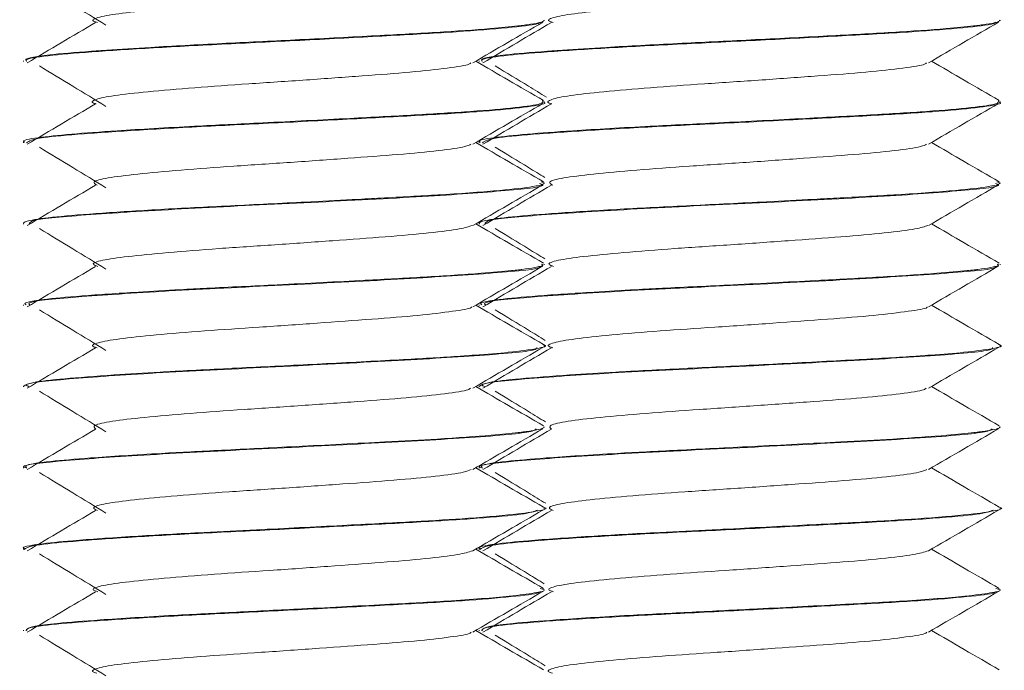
# Model space of a CAD drawing. Header units: millimetres. Extents: x -480 to 1549, y -2911 to -293.
# Tile 99 of 106: x 1374 to 1389, y -346 to -336. Entities that reach past the tile are written whole.
import ezdxf

# ---------------------------------------------------------------- set-up
doc = ezdxf.new("R2010")
doc.units = ezdxf.units.MM

msp = doc.modelspace()

# ---------------------------------------------------------------- linework, layer by layer
at = {"color": 7, "linetype": 'Continuous', "lineweight": 15}
for p, q in [((1382.349, -335.81), (1382.349, -335.8)), ((1389.349, -335.81), (1389.349, -335.8)), ((1374.349, -336.425), (1374.349, -336.435)), ((1381.349, -336.425), (1381.349, -336.435)), ((1382.349, -337.06), (1382.349, -337.05)), ((1389.349, -337.06), (1389.349, -337.05)), ((1374.349, -337.675), (1374.349, -337.685)), ((1381.349, -337.675), (1381.349, -337.685)), ((1382.349, -338.31), (1382.349, -338.3)), ((1389.349, -338.31), (1389.349, -338.3)), ((1374.349, -338.925), (1374.349, -338.935)), ((1381.349, -338.925), (1381.349, -338.935)), ((1382.349, -339.559), (1382.349, -339.55)), ((1389.349, -339.559), (1389.349, -339.55)), ((1374.349, -340.175), (1374.349, -340.184)), ((1381.349, -340.175), (1381.349, -340.184)), ((1382.349, -340.809), (1382.349, -340.8)), ((1389.349, -340.809), (1389.349, -340.8)), ((1374.349, -341.425), (1374.349, -341.434)), ((1381.349, -341.425), (1381.349, -341.434)), ((1382.349, -342.059), (1382.349, -342.05)), ((1389.349, -342.059), (1389.349, -342.05)), ((1374.349, -342.674), (1374.349, -342.684)), ((1381.349, -342.674), (1381.349, -342.684)), ((1382.349, -343.31), (1382.349, -343.3)), ((1389.349, -343.31), (1389.349, -343.3)), ((1374.349, -343.925), (1374.349, -343.935)), ((1381.349, -343.925), (1381.349, -343.935)), ((1382.349, -344.56), (1382.349, -344.55)), ((1389.349, -344.56), (1389.349, -344.55)), ((1374.349, -345.175), (1374.349, -345.185)), ((1381.349, -345.175), (1381.349, -345.185))]:
    msp.add_line(p, q, dxfattribs=at)
for points, knots in [([(1374.594, -335.254), (1374.765, -335.357), (1375.107, -335.565), (1375.446, -335.772), (1375.616, -335.876)], [0, 0, 0, 0, 0.500055, 1, 1, 1, 1]), ([(1375.487, -335.835), (1375.463, -335.828), (1375.371, -335.802), (1375.485, -335.752), (1375.828, -335.693), (1376.417, -335.634), (1377.176, -335.571), (1378.046, -335.514), (1378.942, -335.451), (1379.783, -335.391), (1380.501, -335.333), (1380.992, -335.269), (1381.24, -335.23), (1381.239, -335.208), (1381.238, -335.206)], [0, 0, 0, 0, 0.033303, 0.130155, 0.225559, 0.321168, 0.417963, 0.512603, 0.609237, 0.705226, 0.800281, 0.897193, 0.992029, 1, 1, 1, 1]), ([(1382.487, -335.835), (1382.463, -335.828), (1382.371, -335.802), (1382.485, -335.752), (1382.828, -335.693), (1383.417, -335.634), (1384.176, -335.571), (1385.046, -335.514), (1385.942, -335.451), (1386.783, -335.391), (1387.501, -335.333), (1387.992, -335.269), (1388.24, -335.23), (1388.239, -335.208), (1388.238, -335.206)], [0, 0, 0, 0, 0.033303, 0.130154, 0.225559, 0.321168, 0.417963, 0.512603, 0.609236, 0.705225, 0.80028, 0.897194, 0.992028, 1, 1, 1, 1]), ([(1382.344, -335.8), (1382.344, -335.805), (1382.341, -335.829), (1382.215, -335.854), (1382.028, -335.879), (1381.867, -335.898), (1381.479, -335.936), (1380.731, -335.988), (1379.69, -336.043), (1378.545, -336.103), (1377.366, -336.16), (1376.378, -336.212), (1375.772, -336.251), (1375.501, -336.27), (1375.426, -336.276), (1375.145, -336.296), (1374.842, -336.321), (1374.544, -336.359), (1374.367, -336.39), (1374.383, -336.414), (1374.391, -336.425)], [0, 0, 0, 0, 0.023807, 0.115104, 0.125723, 0.14485, 0.20854, 0.30139, 0.390674, 0.486353, 0.576525, 0.670621, 0.738044, 0.756334, 0.761609, 0.764304, 0.855675, 0.887588, 0.948924, 1, 1, 1, 1]), ([(1374.394, -336.435), (1374.388, -336.423), (1374.372, -336.391), (1374.751, -336.338), (1375.46, -336.281), (1376.446, -336.217), (1377.604, -336.159), (1378.831, -336.099), (1380.01, -336.036), (1381.046, -335.979), (1381.814, -335.916), (1382.246, -335.868), (1382.274, -335.839), (1382.283, -335.83)], [0, 0, 0, 0, 0.05735, 0.157497, 0.256228, 0.357089, 0.45598, 0.555925, 0.656465, 0.754973, 0.855724, 0.955174, 1, 1, 1, 1]), ([(1375.457, -335.835), (1375.281, -335.939), (1374.93, -336.147), (1374.579, -336.354), (1374.404, -336.458)], [0, 0, 0, 0, 0.49995, 1, 1, 1, 1]), ([(1381.249, -336.457), (1381.428, -336.352), (1381.788, -336.143), (1382.148, -335.935), (1382.328, -335.83)], [0, 0, 0, 0, 0.49969, 1, 1, 1, 1]), ([(1389.344, -335.8), (1389.344, -335.805), (1389.341, -335.829), (1389.215, -335.854), (1389.028, -335.879), (1388.867, -335.898), (1388.479, -335.936), (1387.731, -335.988), (1386.69, -336.043), (1385.545, -336.103), (1384.366, -336.16), (1383.378, -336.212), (1382.772, -336.251), (1382.501, -336.27), (1382.426, -336.276), (1382.145, -336.296), (1381.842, -336.321), (1381.544, -336.359), (1381.367, -336.39), (1381.383, -336.414), (1381.391, -336.425)], [0, 0, 0, 0, 0.023808, 0.115103, 0.125723, 0.14485, 0.20854, 0.30139, 0.390674, 0.486353, 0.576525, 0.670621, 0.738044, 0.756334, 0.761609, 0.764304, 0.855674, 0.887587, 0.948924, 1, 1, 1, 1]), ([(1381.394, -336.435), (1381.388, -336.423), (1381.372, -336.391), (1381.751, -336.338), (1382.46, -336.281), (1383.446, -336.217), (1384.604, -336.159), (1385.831, -336.099), (1387.01, -336.036), (1388.046, -335.979), (1388.814, -335.916), (1389.246, -335.868), (1389.274, -335.839), (1389.283, -335.83)], [0, 0, 0, 0, 0.057351, 0.157497, 0.256228, 0.357088, 0.45598, 0.555924, 0.656464, 0.754972, 0.855723, 0.955174, 1, 1, 1, 1]), ([(1382.457, -335.835), (1382.281, -335.939), (1381.93, -336.147), (1381.579, -336.354), (1381.404, -336.458)], [0, 0, 0, 0, 0.499949, 1, 1, 1, 1]), ([(1388.249, -336.457), (1388.428, -336.352), (1388.788, -336.143), (1389.148, -335.935), (1389.328, -335.83)], [0, 0, 0, 0, 0.49969, 1, 1, 1, 1]), ([(1374.594, -336.504), (1374.765, -336.607), (1375.107, -336.815), (1375.446, -337.022), (1375.616, -337.126)], [0, 0, 0, 0, 0.500055, 1, 1, 1, 1]), ([(1375.465, -337.085), (1375.459, -337.084), (1375.368, -337.063), (1375.439, -337.019), (1375.705, -336.958), (1376.239, -336.901), (1376.956, -336.837), (1377.804, -336.779), (1378.701, -336.719), (1379.564, -336.656), (1380.323, -336.599), (1380.882, -336.536), (1381.192, -336.49), (1381.213, -336.463), (1381.219, -336.456)], [0, 0, 0, 0, 0.006743, 0.103219, 0.199453, 0.294319, 0.391243, 0.486261, 0.5823, 0.678911, 0.773564, 0.870379, 0.96594, 1, 1, 1, 1]), ([(1382.338, -337.035), (1382.158, -336.931), (1381.811, -336.729), (1381.463, -336.527), (1381.295, -336.43)], [0, 0, 0, 0, 0.517443, 1, 1, 1, 1]), ([(1381.594, -336.504), (1381.765, -336.607), (1382.028, -336.767), (1382.29, -336.927), (1382.381, -336.983)], [0, 0, 0, 0, 0.649456, 1, 1, 1, 1]), ([(1382.465, -337.085), (1382.459, -337.084), (1382.368, -337.063), (1382.439, -337.019), (1382.705, -336.958), (1383.239, -336.901), (1383.956, -336.837), (1384.804, -336.779), (1385.701, -336.719), (1386.564, -336.656), (1387.323, -336.599), (1387.882, -336.536), (1388.192, -336.49), (1388.213, -336.463), (1388.219, -336.456)], [0, 0, 0, 0, 0.006744, 0.10322, 0.199453, 0.294319, 0.391243, 0.486261, 0.5823, 0.678912, 0.773564, 0.87038, 0.96594, 1, 1, 1, 1]), ([(1389.338, -337.035), (1389.158, -336.931), (1388.811, -336.729), (1388.463, -336.527), (1388.295, -336.43)], [0, 0, 0, 0, 0.517443, 1, 1, 1, 1]), ([(1382.323, -337.035), (1382.328, -337.053), (1382.338, -337.09), (1381.944, -337.143), (1381.276, -337.203), (1380.386, -337.256), (1379.292, -337.314), (1378.109, -337.375), (1376.862, -337.434), (1375.841, -337.495), (1375.03, -337.554), (1374.536, -337.606), (1374.311, -337.649), (1374.363, -337.672), (1374.37, -337.675)], [0, 0, 0, 0, 0.0812094, 0.1709042, 0.2622971, 0.347549, 0.4315423, 0.5365504, 0.6201942, 0.7271561, 0.8071019, 0.8949301, 0.9864112, 1, 1, 1, 1]), ([(1374.397, -337.685), (1374.436, -337.658), (1374.506, -337.61), (1375.245, -337.547), (1376.155, -337.484), (1377.279, -337.424), (1378.498, -337.366), (1379.701, -337.302), (1380.781, -337.245), (1381.65, -337.184), (1382.176, -337.122), (1382.401, -337.083), (1382.341, -337.061), (1382.337, -337.06)], [0, 0, 0, 0, 0.1259504, 0.2212447, 0.3186224, 0.4151381, 0.5109873, 0.6085577, 0.7039839, 0.801034, 0.8980399, 0.9934958, 1, 1, 1, 1]), ([(1375.457, -337.085), (1375.281, -337.189), (1374.93, -337.397), (1374.579, -337.604), (1374.404, -337.708)], [0, 0, 0, 0, 0.49995, 1, 1, 1, 1]), ([(1381.249, -337.707), (1381.428, -337.602), (1381.788, -337.393), (1382.148, -337.185), (1382.328, -337.08)], [0, 0, 0, 0, 0.499696, 1, 1, 1, 1]), ([(1389.323, -337.035), (1389.328, -337.053), (1389.338, -337.09), (1388.944, -337.143), (1388.276, -337.203), (1387.386, -337.256), (1386.292, -337.314), (1385.109, -337.375), (1383.862, -337.434), (1382.841, -337.495), (1382.03, -337.554), (1381.536, -337.606), (1381.311, -337.649), (1381.363, -337.672), (1381.37, -337.675)], [0, 0, 0, 0, 0.0812094, 0.1709042, 0.2622971, 0.347549, 0.4315423, 0.5365505, 0.6201944, 0.7271566, 0.807102, 0.8949307, 0.9864112, 1, 1, 1, 1]), ([(1381.397, -337.685), (1381.436, -337.658), (1381.506, -337.61), (1382.245, -337.547), (1383.155, -337.484), (1384.279, -337.424), (1385.498, -337.366), (1386.701, -337.302), (1387.781, -337.245), (1388.65, -337.184), (1389.176, -337.122), (1389.401, -337.083), (1389.341, -337.061), (1389.337, -337.06)], [0, 0, 0, 0, 0.12595, 0.221244, 0.318622, 0.415138, 0.510987, 0.608558, 0.703984, 0.801034, 0.89804, 0.993496, 1, 1, 1, 1]), ([(1382.457, -337.085), (1382.281, -337.189), (1381.93, -337.397), (1381.579, -337.604), (1381.404, -337.708)], [0, 0, 0, 0, 0.499949, 1, 1, 1, 1]), ([(1388.249, -337.707), (1388.428, -337.602), (1388.788, -337.393), (1389.148, -337.185), (1389.328, -337.08)], [0, 0, 0, 0, 0.499696, 1, 1, 1, 1]), ([(1375.479, -338.336), (1375.45, -338.32), (1375.386, -338.283), (1375.611, -338.224), (1376.071, -338.167), (1376.746, -338.104), (1377.566, -338.044), (1378.458, -337.986), (1379.337, -337.922), (1380.131, -337.865), (1380.752, -337.804), (1381.14, -337.749), (1381.198, -337.718), (1381.22, -337.705)], [0, 0, 0, 0, 0.078461, 0.174966, 0.269366, 0.365838, 0.461456, 0.556406, 0.653071, 0.747601, 0.843749, 0.939852, 1, 1, 1, 1]), ([(1382.338, -338.285), (1382.158, -338.181), (1381.811, -337.979), (1381.463, -337.777), (1381.295, -337.68)], [0, 0, 0, 0, 0.517443, 1, 1, 1, 1]), ([(1382.479, -338.336), (1382.45, -338.32), (1382.386, -338.283), (1382.611, -338.224), (1383.071, -338.167), (1383.746, -338.104), (1384.566, -338.044), (1385.458, -337.986), (1386.337, -337.922), (1387.131, -337.865), (1387.752, -337.804), (1388.14, -337.749), (1388.198, -337.718), (1388.22, -337.705)], [0, 0, 0, 0, 0.07846, 0.174966, 0.269365, 0.365838, 0.461456, 0.556406, 0.653071, 0.747601, 0.843749, 0.939851, 1, 1, 1, 1]), ([(1389.338, -338.285), (1389.158, -338.181), (1388.811, -337.979), (1388.463, -337.777), (1388.295, -337.68)], [0, 0, 0, 0, 0.517443, 1, 1, 1, 1]), ([(1374.594, -337.754), (1374.765, -337.857), (1375.107, -338.065), (1375.446, -338.272), (1375.616, -338.376)], [0, 0, 0, 0, 0.500055, 1, 1, 1, 1]), ([(1381.594, -337.754), (1381.765, -337.857), (1382.02, -338.012), (1382.274, -338.167), (1382.358, -338.219)], [0, 0, 0, 0, 0.66948, 1, 1, 1, 1]), ([(1382.302, -338.285), (1382.324, -338.291), (1382.354, -338.299), (1382.343, -338.311), (1382.317, -338.329), (1382.168, -338.364), (1381.691, -338.419), (1380.88, -338.479), (1380.078, -338.522), (1379.393, -338.559), (1378.626, -338.599), (1377.595, -338.65), (1376.482, -338.705), (1375.53, -338.766), (1374.809, -338.822), (1374.446, -338.873), (1374.343, -338.908), (1374.352, -338.923), (1374.353, -338.925)], [0, 0, 0, 0, 0.027112, 0.03649, 0.054576, 0.11678, 0.207488, 0.309239, 0.387851, 0.421538, 0.479328, 0.569865, 0.659464, 0.750908, 0.840581, 0.931029, 0.99025, 1, 1, 1, 1]), ([(1374.438, -338.935), (1374.441, -338.913), (1374.447, -338.861), (1375.389, -338.784), (1376.928, -338.689), (1378.785, -338.601), (1380.561, -338.511), (1381.822, -338.419), (1382.418, -338.354), (1382.299, -338.317), (1382.277, -338.31)], [0, 0, 0, 0, 0.1002313, 0.2438556, 0.3897222, 0.5336857, 0.678548, 0.8236482, 0.9674999, 1, 1, 1, 1]), ([(1389.302, -338.285), (1389.324, -338.291), (1389.354, -338.299), (1389.343, -338.311), (1389.317, -338.329), (1389.168, -338.364), (1388.691, -338.419), (1387.88, -338.479), (1387.078, -338.522), (1386.393, -338.559), (1385.626, -338.599), (1384.595, -338.65), (1383.482, -338.705), (1382.53, -338.766), (1381.809, -338.822), (1381.446, -338.873), (1381.343, -338.908), (1381.352, -338.923), (1381.353, -338.925)], [0, 0, 0, 0, 0.027112, 0.03649, 0.054576, 0.116779, 0.207487, 0.309239, 0.387851, 0.421538, 0.479328, 0.569865, 0.659464, 0.750908, 0.840582, 0.93103, 0.99025, 1, 1, 1, 1]), ([(1381.438, -338.935), (1381.441, -338.913), (1381.447, -338.861), (1382.389, -338.784), (1383.928, -338.689), (1385.785, -338.601), (1387.561, -338.511), (1388.822, -338.419), (1389.418, -338.354), (1389.299, -338.317), (1389.277, -338.31)], [0, 0, 0, 0, 0.100232, 0.243855, 0.389723, 0.533686, 0.678548, 0.823648, 0.9675, 1, 1, 1, 1]), ([(1375.457, -338.335), (1375.281, -338.439), (1374.93, -338.647), (1374.579, -338.854), (1374.404, -338.958)], [0, 0, 0, 0, 0.49995, 1, 1, 1, 1]), ([(1381.249, -338.957), (1381.428, -338.852), (1381.788, -338.643), (1382.148, -338.435), (1382.328, -338.33)], [0, 0, 0, 0, 0.499696, 1, 1, 1, 1]), ([(1382.457, -338.335), (1382.281, -338.439), (1381.93, -338.647), (1381.579, -338.854), (1381.404, -338.958)], [0, 0, 0, 0, 0.499949, 1, 1, 1, 1]), ([(1388.249, -338.957), (1388.428, -338.852), (1388.788, -338.643), (1389.148, -338.435), (1389.328, -338.33)], [0, 0, 0, 0, 0.499696, 1, 1, 1, 1]), ([(1382.338, -339.535), (1382.158, -339.431), (1381.811, -339.229), (1381.463, -339.027), (1381.295, -338.93)], [0, 0, 0, 0, 0.517443, 1, 1, 1, 1]), ([(1389.338, -339.535), (1389.158, -339.431), (1388.811, -339.229), (1388.463, -339.027), (1388.295, -338.93)], [0, 0, 0, 0, 0.517443, 1, 1, 1, 1]), ([(1374.594, -339.004), (1374.765, -339.107), (1375.107, -339.315), (1375.446, -339.522), (1375.616, -339.626)], [0, 0, 0, 0, 0.500055, 1, 1, 1, 1]), ([(1375.49, -339.585), (1375.46, -339.575), (1375.375, -339.545), (1375.529, -339.49), (1375.921, -339.433), (1376.546, -339.372), (1377.332, -339.31), (1378.214, -339.253), (1379.104, -339.189), (1379.929, -339.13), (1380.604, -339.071), (1381.082, -339.01), (1381.19, -338.973), (1381.242, -338.955)], [0, 0, 0, 0, 0.051524, 0.148202, 0.242875, 0.338799, 0.435079, 0.529521, 0.626134, 0.721287, 0.81667, 0.913219, 1, 1, 1, 1]), ([(1381.594, -339.004), (1381.765, -339.107), (1382.02, -339.262), (1382.274, -339.417), (1382.358, -339.469)], [0, 0, 0, 0, 0.669561, 1, 1, 1, 1]), ([(1382.49, -339.585), (1382.46, -339.575), (1382.375, -339.545), (1382.529, -339.49), (1382.921, -339.433), (1383.546, -339.372), (1384.332, -339.31), (1385.214, -339.253), (1386.104, -339.189), (1386.929, -339.13), (1387.604, -339.071), (1388.082, -339.01), (1388.19, -338.973), (1388.242, -338.955)], [0, 0, 0, 0, 0.051524, 0.148201, 0.242875, 0.338799, 0.435079, 0.529521, 0.626134, 0.721287, 0.816669, 0.913219, 1, 1, 1, 1]), ([(1382.307, -339.55), (1382.322, -339.559), (1382.337, -339.568), (1382.312, -339.577), (1382.304, -339.58), (1382.275, -339.588), (1382.195, -339.606), (1382.07, -339.624), (1381.938, -339.64), (1381.758, -339.659), (1381.332, -339.697), (1380.571, -339.747), (1379.498, -339.803), (1378.335, -339.864), (1377.369, -339.91), (1376.661, -339.947), (1375.974, -339.987), (1375.213, -340.039), (1374.731, -340.082), (1374.477, -340.121), (1374.345, -340.148), (1374.376, -340.168), (1374.388, -340.175)], [0, 0, 0, 0, 0.041246, 0.042787, 0.045517, 0.054539, 0.08682, 0.13284, 0.142852, 0.161817, 0.226505, 0.319966, 0.398973, 0.508024, 0.595719, 0.630155, 0.688722, 0.781971, 0.873251, 0.907865, 0.966818, 1, 1, 1, 1]), ([(1375.457, -339.585), (1375.281, -339.689), (1374.93, -339.897), (1374.579, -340.104), (1374.404, -340.208)], [0, 0, 0, 0, 0.49995, 1, 1, 1, 1]), ([(1374.452, -340.184), (1374.433, -340.169), (1374.376, -340.123), (1375.169, -340.05), (1376.611, -339.956), (1378.447, -339.869), (1380.266, -339.775), (1381.628, -339.686), (1382.328, -339.621), (1382.275, -339.585), (1382.267, -339.58)], [0, 0, 0, 0, 0.076092, 0.2248, 0.375659, 0.524159, 0.674729, 0.823864, 0.973176, 1, 1, 1, 1]), ([(1381.249, -340.207), (1381.428, -340.102), (1381.788, -339.893), (1382.148, -339.685), (1382.328, -339.58)], [0, 0, 0, 0, 0.499696, 1, 1, 1, 1]), ([(1389.307, -339.55), (1389.322, -339.559), (1389.337, -339.568), (1389.312, -339.577), (1389.304, -339.58), (1389.275, -339.588), (1389.195, -339.606), (1389.07, -339.624), (1388.938, -339.64), (1388.758, -339.659), (1388.332, -339.697), (1387.571, -339.747), (1386.498, -339.803), (1385.335, -339.864), (1384.369, -339.91), (1383.661, -339.947), (1382.974, -339.987), (1382.213, -340.039), (1381.731, -340.082), (1381.477, -340.121), (1381.345, -340.148), (1381.376, -340.168), (1381.388, -340.175)], [0, 0, 0, 0, 0.041245, 0.042787, 0.045517, 0.054538, 0.086819, 0.13284, 0.142852, 0.161818, 0.226504, 0.319965, 0.398972, 0.508024, 0.595719, 0.630155, 0.688721, 0.781971, 0.87325, 0.907865, 0.966818, 1, 1, 1, 1]), ([(1382.457, -339.585), (1382.281, -339.689), (1381.93, -339.897), (1381.579, -340.104), (1381.404, -340.208)], [0, 0, 0, 0, 0.499949, 1, 1, 1, 1]), ([(1381.452, -340.184), (1381.433, -340.169), (1381.376, -340.123), (1382.169, -340.05), (1383.611, -339.956), (1385.447, -339.869), (1387.266, -339.775), (1388.628, -339.686), (1389.328, -339.621), (1389.275, -339.585), (1389.267, -339.58)], [0, 0, 0, 0, 0.0760922, 0.2247999, 0.3756614, 0.5241591, 0.6747291, 0.823864, 0.9731764, 1, 1, 1, 1]), ([(1388.249, -340.207), (1388.428, -340.102), (1388.788, -339.893), (1389.148, -339.685), (1389.328, -339.58)], [0, 0, 0, 0, 0.499696, 1, 1, 1, 1]), ([(1374.594, -340.254), (1374.765, -340.357), (1375.107, -340.565), (1375.446, -340.772), (1375.616, -340.876)], [0, 0, 0, 0, 0.500055, 1, 1, 1, 1]), ([(1375.482, -340.835), (1375.463, -340.83), (1375.369, -340.805), (1375.468, -340.758), (1375.787, -340.698), (1376.359, -340.639), (1377.106, -340.576), (1377.97, -340.519), (1378.866, -340.457), (1379.715, -340.395), (1380.446, -340.338), (1380.959, -340.274), (1381.225, -340.233), (1381.229, -340.21), (1381.23, -340.206)], [0, 0, 0, 0, 0.024899, 0.121669, 0.217365, 0.312692, 0.409564, 0.504269, 0.60075, 0.696971, 0.791843, 0.888765, 0.983774, 1, 1, 1, 1]), ([(1382.338, -340.785), (1382.158, -340.681), (1381.811, -340.479), (1381.463, -340.277), (1381.295, -340.18)], [0, 0, 0, 0, 0.517443, 1, 1, 1, 1]), ([(1381.594, -340.254), (1381.765, -340.357), (1382.022, -340.513), (1382.277, -340.669), (1382.363, -340.722)], [0, 0, 0, 0, 0.6652142, 1, 1, 1, 1]), ([(1382.482, -340.835), (1382.463, -340.83), (1382.369, -340.805), (1382.468, -340.758), (1382.787, -340.698), (1383.359, -340.639), (1384.106, -340.576), (1384.97, -340.519), (1385.866, -340.457), (1386.715, -340.395), (1387.446, -340.338), (1387.959, -340.274), (1388.225, -340.233), (1388.229, -340.21), (1388.23, -340.206)], [0, 0, 0, 0, 0.024899, 0.12167, 0.217366, 0.312691, 0.409564, 0.50427, 0.600751, 0.696972, 0.791844, 0.888766, 0.983776, 1, 1, 1, 1]), ([(1389.338, -340.785), (1389.158, -340.681), (1388.811, -340.479), (1388.463, -340.277), (1388.295, -340.18)], [0, 0, 0, 0, 0.517443, 1, 1, 1, 1]), ([(1382.324, -340.785), (1382.332, -340.787), (1382.417, -340.809), (1382.263, -340.847), (1381.884, -340.9), (1381.428, -340.938), (1381.16, -340.957), (1381.087, -340.963), (1381.066, -340.964), (1380.799, -340.983), (1380.158, -341.018), (1379.043, -341.078), (1377.84, -341.138), (1377.083, -341.174), (1376.721, -341.194), (1376.694, -341.196), (1376.601, -341.201), (1376.26, -341.22), (1375.639, -341.259), (1374.941, -341.311), (1374.44, -341.367), (1374.383, -341.406), (1374.355, -341.425)], [0, 0, 0, 0, 0.008112, 0.098101, 0.18827, 0.255573, 0.273115, 0.277845, 0.279199, 0.279879, 0.362663, 0.46017, 0.550349, 0.640517, 0.641303, 0.642745, 0.647613, 0.665259, 0.732095, 0.822401, 0.912259, 1, 1, 1, 1]), ([(1374.438, -341.434), (1374.413, -341.424), (1374.312, -341.385), (1374.974, -341.315), (1376.305, -341.222), (1378.107, -341.135), (1379.953, -341.041), (1381.428, -340.954), (1382.248, -340.881), (1382.236, -340.84), (1382.233, -340.83)], [0, 0, 0, 0, 0.048507, 0.197901, 0.348408, 0.497037, 0.648014, 0.79672, 0.947021, 1, 1, 1, 1]), ([(1375.457, -340.835), (1375.281, -340.939), (1374.93, -341.147), (1374.579, -341.354), (1374.404, -341.458)], [0, 0, 0, 0, 0.49995, 1, 1, 1, 1]), ([(1381.249, -341.457), (1381.428, -341.352), (1381.788, -341.143), (1382.148, -340.935), (1382.328, -340.83)], [0, 0, 0, 0, 0.499696, 1, 1, 1, 1]), ([(1389.324, -340.785), (1389.332, -340.787), (1389.417, -340.809), (1389.263, -340.847), (1388.884, -340.9), (1388.428, -340.938), (1388.16, -340.957), (1388.087, -340.963), (1388.066, -340.964), (1387.799, -340.983), (1387.157, -341.018), (1386.043, -341.078), (1384.84, -341.138), (1384.083, -341.174), (1383.721, -341.194), (1383.694, -341.196), (1383.601, -341.201), (1383.26, -341.22), (1382.639, -341.259), (1381.941, -341.311), (1381.44, -341.367), (1381.383, -341.406), (1381.355, -341.425)], [0, 0, 0, 0, 0.008112, 0.0981, 0.188269, 0.255573, 0.273115, 0.277844, 0.279199, 0.279879, 0.362662, 0.46017, 0.550349, 0.640518, 0.641303, 0.642746, 0.647613, 0.665259, 0.732096, 0.822401, 0.912259, 1, 1, 1, 1]), ([(1381.438, -341.434), (1381.413, -341.424), (1381.312, -341.385), (1381.974, -341.315), (1383.305, -341.222), (1385.107, -341.135), (1386.953, -341.041), (1388.428, -340.954), (1389.248, -340.881), (1389.236, -340.84), (1389.233, -340.83)], [0, 0, 0, 0, 0.048507, 0.197901, 0.348407, 0.497037, 0.648014, 0.79672, 0.947021, 1, 1, 1, 1]), ([(1382.457, -340.835), (1382.281, -340.939), (1381.93, -341.147), (1381.579, -341.354), (1381.404, -341.458)], [0, 0, 0, 0, 0.499949, 1, 1, 1, 1]), ([(1388.249, -341.457), (1388.428, -341.352), (1388.788, -341.143), (1389.148, -340.935), (1389.328, -340.83)], [0, 0, 0, 0, 0.499696, 1, 1, 1, 1]), ([(1374.594, -341.504), (1374.765, -341.607), (1375.107, -341.815), (1375.446, -342.022), (1375.616, -342.126)], [0, 0, 0, 0, 0.500055, 1, 1, 1, 1]), ([(1375.458, -342.086), (1375.438, -342.066), (1375.398, -342.025), (1375.678, -341.963), (1376.183, -341.906), (1376.889, -341.843), (1377.728, -341.784), (1378.625, -341.724), (1379.493, -341.661), (1380.264, -341.604), (1380.843, -341.542), (1381.176, -341.493), (1381.208, -341.464), (1381.217, -341.455)], [0, 0, 0, 0, 0.0957017, 0.1920252, 0.2866578, 0.3834426, 0.4785865, 0.5742642, 0.6708993, 0.7654267, 0.8620362, 0.9577705, 1, 1, 1, 1]), ([(1382.338, -342.035), (1382.158, -341.931), (1381.811, -341.729), (1381.463, -341.527), (1381.295, -341.43)], [0, 0, 0, 0, 0.517443, 1, 1, 1, 1]), ([(1381.594, -341.504), (1381.765, -341.607), (1382.024, -341.764), (1382.281, -341.922), (1382.369, -341.975)], [0, 0, 0, 0, 0.660275, 1, 1, 1, 1]), ([(1382.458, -342.086), (1382.438, -342.066), (1382.398, -342.025), (1382.678, -341.963), (1383.183, -341.906), (1383.889, -341.843), (1384.728, -341.784), (1385.625, -341.724), (1386.493, -341.661), (1387.264, -341.604), (1387.843, -341.542), (1388.176, -341.493), (1388.208, -341.464), (1388.217, -341.455)], [0, 0, 0, 0, 0.095702, 0.192026, 0.286658, 0.383443, 0.478587, 0.574265, 0.6709, 0.765427, 0.862036, 0.95777, 1, 1, 1, 1]), ([(1389.338, -342.035), (1389.158, -341.931), (1388.811, -341.729), (1388.463, -341.527), (1388.295, -341.43)], [0, 0, 0, 0, 0.517443, 1, 1, 1, 1]), ([(1374.398, -342.684), (1374.382, -342.68), (1374.254, -342.646), (1374.805, -342.58), (1376.013, -342.49), (1377.769, -342.401), (1379.63, -342.308), (1381.203, -342.221), (1382.16, -342.141), (1382.209, -342.096), (1382.226, -342.08)], [0, 0, 0, 0, 0.0210703, 0.1714206, 0.3210968, 0.4701947, 0.6210417, 0.7696551, 0.9205864, 1, 1, 1, 1]), ([(1382.344, -342.05), (1382.344, -342.055), (1382.342, -342.079), (1382.22, -342.103), (1382.035, -342.128), (1381.875, -342.148), (1381.49, -342.185), (1380.794, -342.234), (1379.776, -342.289), (1378.624, -342.349), (1377.434, -342.408), (1376.327, -342.464), (1375.395, -342.525), (1374.699, -342.584), (1374.352, -342.634), (1374.385, -342.665), (1374.395, -342.674)], [0, 0, 0, 0, 0.022328, 0.113695, 0.124576, 0.143798, 0.20717, 0.300121, 0.373501, 0.484977, 0.576978, 0.655891, 0.766532, 0.852662, 0.955367, 1, 1, 1, 1]), ([(1375.457, -342.085), (1375.281, -342.189), (1374.93, -342.397), (1374.579, -342.604), (1374.404, -342.708)], [0, 0, 0, 0, 0.49995, 1, 1, 1, 1]), ([(1381.249, -342.707), (1381.428, -342.602), (1381.788, -342.393), (1382.148, -342.185), (1382.328, -342.08)], [0, 0, 0, 0, 0.499696, 1, 1, 1, 1]), ([(1381.398, -342.684), (1381.382, -342.68), (1381.254, -342.646), (1381.805, -342.58), (1383.013, -342.49), (1384.769, -342.401), (1386.63, -342.308), (1388.203, -342.221), (1389.16, -342.141), (1389.209, -342.096), (1389.226, -342.08)], [0, 0, 0, 0, 0.02107, 0.171421, 0.321097, 0.470195, 0.621042, 0.769656, 0.920587, 1, 1, 1, 1]), ([(1389.344, -342.05), (1389.344, -342.055), (1389.342, -342.079), (1389.22, -342.103), (1389.035, -342.128), (1388.875, -342.148), (1388.49, -342.185), (1387.794, -342.234), (1386.776, -342.289), (1385.624, -342.349), (1384.434, -342.408), (1383.327, -342.464), (1382.395, -342.525), (1381.699, -342.584), (1381.352, -342.634), (1381.385, -342.665), (1381.395, -342.674)], [0, 0, 0, 0, 0.022328, 0.113694, 0.124576, 0.143798, 0.20717, 0.300121, 0.373501, 0.484977, 0.576978, 0.655891, 0.766533, 0.852662, 0.955367, 1, 1, 1, 1]), ([(1382.457, -342.085), (1382.281, -342.189), (1381.93, -342.397), (1381.579, -342.604), (1381.404, -342.708)], [0, 0, 0, 0, 0.499949, 1, 1, 1, 1]), ([(1388.249, -342.707), (1388.428, -342.602), (1388.788, -342.393), (1389.148, -342.185), (1389.328, -342.08)], [0, 0, 0, 0, 0.499696, 1, 1, 1, 1]), ([(1375.484, -343.336), (1375.454, -343.321), (1375.382, -343.287), (1375.583, -343.229), (1376.022, -343.172), (1376.682, -343.11), (1377.492, -343.049), (1378.381, -342.991), (1379.264, -342.928), (1380.069, -342.87), (1380.707, -342.809), (1381.122, -342.753), (1381.195, -342.719), (1381.225, -342.705)], [0, 0, 0, 0, 0.069949, 0.166548, 0.26098, 0.357316, 0.453179, 0.547916, 0.644603, 0.739279, 0.835222, 0.931503, 1, 1, 1, 1]), ([(1382.338, -343.285), (1382.158, -343.181), (1381.811, -342.979), (1381.463, -342.777), (1381.295, -342.68)], [0, 0, 0, 0, 0.517443, 1, 1, 1, 1]), ([(1382.484, -343.336), (1382.454, -343.321), (1382.382, -343.287), (1382.583, -343.229), (1383.022, -343.172), (1383.682, -343.11), (1384.492, -343.049), (1385.381, -342.991), (1386.264, -342.928), (1387.069, -342.87), (1387.707, -342.809), (1388.122, -342.753), (1388.195, -342.719), (1388.225, -342.705)], [0, 0, 0, 0, 0.069948, 0.166547, 0.260979, 0.357316, 0.453179, 0.547916, 0.644602, 0.739278, 0.835222, 0.931503, 1, 1, 1, 1]), ([(1389.338, -343.285), (1389.158, -343.181), (1388.811, -342.979), (1388.463, -342.777), (1388.295, -342.68)], [0, 0, 0, 0, 0.517443, 1, 1, 1, 1]), ([(1374.594, -342.754), (1374.765, -342.857), (1375.107, -343.065), (1375.446, -343.272), (1375.616, -343.376)], [0, 0, 0, 0, 0.500055, 1, 1, 1, 1]), ([(1381.594, -342.754), (1381.765, -342.857), (1382.024, -343.015), (1382.282, -343.172), (1382.37, -343.226)], [0, 0, 0, 0, 0.659372, 1, 1, 1, 1]), ([(1382.334, -343.285), (1382.336, -343.286), (1382.417, -343.303), (1382.294, -343.338), (1381.977, -343.391), (1381.281, -343.452), (1380.335, -343.509), (1379.215, -343.568), (1378.088, -343.626), (1376.992, -343.679), (1375.98, -343.736), (1375.099, -343.797), (1374.538, -343.855), (1374.305, -343.899), (1374.36, -343.923), (1374.365, -343.925)], [0, 0, 0, 0, 0.002086, 0.077935, 0.163874, 0.266255, 0.3487, 0.440952, 0.543942, 0.608096, 0.701816, 0.805057, 0.890078, 0.989623, 1, 1, 1, 1]), ([(1389.334, -343.285), (1389.336, -343.286), (1389.416, -343.303), (1389.294, -343.338), (1388.977, -343.391), (1388.281, -343.452), (1387.335, -343.509), (1386.215, -343.568), (1385.088, -343.626), (1383.992, -343.679), (1382.98, -343.736), (1382.099, -343.797), (1381.538, -343.855), (1381.305, -343.899), (1381.36, -343.923), (1381.365, -343.925)], [0, 0, 0, 0, 0.002086, 0.077934, 0.163873, 0.266255, 0.348699, 0.440951, 0.543941, 0.608095, 0.701815, 0.805057, 0.890077, 0.989623, 1, 1, 1, 1]), ([(1374.359, -343.935), (1374.387, -343.915), (1374.444, -343.875), (1374.979, -343.818), (1375.8, -343.757), (1376.861, -343.695), (1378.059, -343.638), (1379.279, -343.575), (1380.42, -343.515), (1381.358, -343.456), (1382.094, -343.392), (1382.194, -343.351), (1382.245, -343.33)], [0, 0, 0, 0, 0.094967, 0.194062, 0.294005, 0.394716, 0.493317, 0.594136, 0.693825, 0.793154, 0.894073, 1, 1, 1, 1]), ([(1375.457, -343.335), (1375.281, -343.439), (1374.93, -343.647), (1374.579, -343.854), (1374.404, -343.958)], [0, 0, 0, 0, 0.49995, 1, 1, 1, 1]), ([(1381.249, -343.957), (1381.428, -343.852), (1381.788, -343.643), (1382.148, -343.435), (1382.328, -343.33)], [0, 0, 0, 0, 0.499696, 1, 1, 1, 1]), ([(1381.359, -343.935), (1381.387, -343.915), (1381.444, -343.875), (1381.979, -343.818), (1382.8, -343.757), (1383.861, -343.695), (1385.059, -343.638), (1386.279, -343.575), (1387.42, -343.515), (1388.358, -343.456), (1389.094, -343.392), (1389.194, -343.351), (1389.245, -343.33)], [0, 0, 0, 0, 0.0949677, 0.1940623, 0.2940049, 0.3947158, 0.4933171, 0.594136, 0.6938243, 0.7931536, 0.8940729, 1, 1, 1, 1]), ([(1382.457, -343.335), (1382.281, -343.439), (1381.93, -343.647), (1381.579, -343.854), (1381.404, -343.958)], [0, 0, 0, 0, 0.499949, 1, 1, 1, 1]), ([(1388.249, -343.957), (1388.428, -343.852), (1388.788, -343.643), (1389.148, -343.435), (1389.328, -343.33)], [0, 0, 0, 0, 0.499696, 1, 1, 1, 1]), ([(1374.594, -344.004), (1374.765, -344.107), (1375.107, -344.315), (1375.446, -344.522), (1375.616, -344.626)], [0, 0, 0, 0, 0.500055, 1, 1, 1, 1]), ([(1375.49, -344.585), (1375.462, -344.576), (1375.373, -344.548), (1375.507, -344.496), (1375.877, -344.438), (1376.486, -344.377), (1377.26, -344.315), (1378.137, -344.258), (1379.029, -344.195), (1379.863, -344.135), (1380.554, -344.076), (1381.06, -344.013), (1381.186, -343.975), (1381.249, -343.956)], [0, 0, 0, 0, 0.043149, 0.139962, 0.234977, 0.330809, 0.42738, 0.521917, 0.618595, 0.714183, 0.809424, 0.906196, 1, 1, 1, 1]), ([(1382.338, -344.535), (1382.158, -344.431), (1381.811, -344.229), (1381.463, -344.027), (1381.295, -343.93)], [0, 0, 0, 0, 0.517449, 1, 1, 1, 1]), ([(1381.594, -344.004), (1381.765, -344.107), (1382.016, -344.26), (1382.266, -344.412), (1382.346, -344.461)], [0, 0, 0, 0, 0.6803428, 1, 1, 1, 1]), ([(1382.49, -344.585), (1382.462, -344.576), (1382.373, -344.548), (1382.507, -344.496), (1382.877, -344.438), (1383.486, -344.377), (1384.26, -344.315), (1385.137, -344.258), (1386.029, -344.195), (1386.863, -344.135), (1387.554, -344.076), (1388.06, -344.013), (1388.186, -343.975), (1388.249, -343.956)], [0, 0, 0, 0, 0.043151, 0.139963, 0.234977, 0.33081, 0.427381, 0.521918, 0.618595, 0.714183, 0.809424, 0.906196, 1, 1, 1, 1]), ([(1389.338, -344.535), (1389.158, -344.431), (1388.811, -344.229), (1388.463, -344.027), (1388.295, -343.93)], [0, 0, 0, 0, 0.517449, 1, 1, 1, 1]), ([(1374.39, -345.185), (1374.39, -345.171), (1374.39, -345.137), (1374.808, -345.082), (1375.548, -345.025), (1376.555, -344.961), (1377.726, -344.904), (1378.953, -344.842), (1380.122, -344.78), (1381.138, -344.723), (1381.873, -344.66), (1382.269, -344.614), (1382.282, -344.587), (1382.286, -344.58)], [0, 0, 0, 0, 0.067509, 0.167366, 0.266314, 0.367159, 0.465832, 0.566035, 0.666367, 0.764959, 0.86578, 0.964883, 1, 1, 1, 1]), ([(1382.286, -344.535), (1382.312, -344.542), (1382.397, -344.566), (1382.218, -344.604), (1381.787, -344.661), (1381.006, -344.722), (1379.892, -344.783), (1378.758, -344.842), (1377.612, -344.899), (1376.524, -344.953), (1375.551, -345.014), (1374.878, -345.067), (1374.434, -345.12), (1374.408, -345.155), (1374.394, -345.175)], [0, 0, 0, 0, 0.033504, 0.109607, 0.186527, 0.300779, 0.38095, 0.489711, 0.568259, 0.646991, 0.754732, 0.839315, 0.906912, 1, 1, 1, 1]), ([(1375.457, -344.585), (1375.281, -344.689), (1374.93, -344.897), (1374.579, -345.104), (1374.404, -345.208)], [0, 0, 0, 0, 0.49995, 1, 1, 1, 1]), ([(1381.249, -345.207), (1381.428, -345.102), (1381.788, -344.893), (1382.148, -344.685), (1382.328, -344.58)], [0, 0, 0, 0, 0.499696, 1, 1, 1, 1]), ([(1381.39, -345.185), (1381.39, -345.171), (1381.39, -345.137), (1381.808, -345.082), (1382.548, -345.025), (1383.555, -344.961), (1384.726, -344.904), (1385.953, -344.842), (1387.122, -344.78), (1388.138, -344.723), (1388.873, -344.66), (1389.269, -344.614), (1389.282, -344.587), (1389.286, -344.58)], [0, 0, 0, 0, 0.067509, 0.167366, 0.266315, 0.367159, 0.465832, 0.566035, 0.666367, 0.764959, 0.86578, 0.964883, 1, 1, 1, 1]), ([(1389.286, -344.535), (1389.312, -344.542), (1389.397, -344.566), (1389.218, -344.604), (1388.787, -344.661), (1388.006, -344.722), (1386.892, -344.783), (1385.758, -344.842), (1384.612, -344.899), (1383.524, -344.953), (1382.551, -345.014), (1381.878, -345.067), (1381.434, -345.12), (1381.408, -345.155), (1381.394, -345.175)], [0, 0, 0, 0, 0.033504, 0.109606, 0.186527, 0.300779, 0.38095, 0.489711, 0.568259, 0.646991, 0.754732, 0.839315, 0.906911, 1, 1, 1, 1]), ([(1382.457, -344.585), (1382.281, -344.689), (1381.93, -344.897), (1381.579, -345.104), (1381.404, -345.208)], [0, 0, 0, 0, 0.499949, 1, 1, 1, 1]), ([(1388.249, -345.207), (1388.428, -345.102), (1388.788, -344.893), (1389.148, -344.685), (1389.328, -344.58)], [0, 0, 0, 0, 0.499696, 1, 1, 1, 1]), ([(1374.594, -345.254), (1374.765, -345.357), (1375.107, -345.565), (1375.446, -345.772), (1375.616, -345.876)], [0, 0, 0, 0, 0.500055, 1, 1, 1, 1]), ([(1375.475, -345.835), (1375.462, -345.832), (1375.369, -345.809), (1375.454, -345.763), (1375.748, -345.703), (1376.303, -345.644), (1377.036, -345.581), (1377.893, -345.524), (1378.791, -345.462), (1379.646, -345.4), (1380.39, -345.343), (1380.925, -345.28), (1381.21, -345.236), (1381.221, -345.211), (1381.224, -345.206)], [0, 0, 0, 0, 0.016524, 0.113179, 0.209141, 0.304227, 0.401142, 0.495964, 0.592261, 0.688682, 0.783422, 0.880314, 0.975549, 1, 1, 1, 1]), ([(1382.338, -345.785), (1382.158, -345.681), (1381.811, -345.479), (1381.463, -345.277), (1381.295, -345.18)], [0, 0, 0, 0, 0.517449, 1, 1, 1, 1]), ([(1381.594, -345.254), (1381.765, -345.357), (1382.023, -345.514), (1382.278, -345.67), (1382.364, -345.722)], [0, 0, 0, 0, 0.6641058, 1, 1, 1, 1]), ([(1382.475, -345.835), (1382.462, -345.832), (1382.369, -345.809), (1382.454, -345.763), (1382.748, -345.703), (1383.303, -345.644), (1384.036, -345.581), (1384.893, -345.524), (1385.791, -345.462), (1386.646, -345.4), (1387.39, -345.343), (1387.925, -345.28), (1388.21, -345.236), (1388.221, -345.211), (1388.224, -345.206)], [0, 0, 0, 0, 0.016523, 0.113178, 0.209142, 0.304226, 0.401142, 0.495963, 0.592261, 0.688682, 0.783422, 0.880313, 0.97555, 1, 1, 1, 1]), ([(1389.338, -345.785), (1389.158, -345.681), (1388.811, -345.479), (1388.463, -345.277), (1388.295, -345.18)], [0, 0, 0, 0, 0.517449, 1, 1, 1, 1])]:
    msp.add_open_spline(points, degree=3, knots=knots, dxfattribs=at)

doc.saveas('drawing.dxf')
